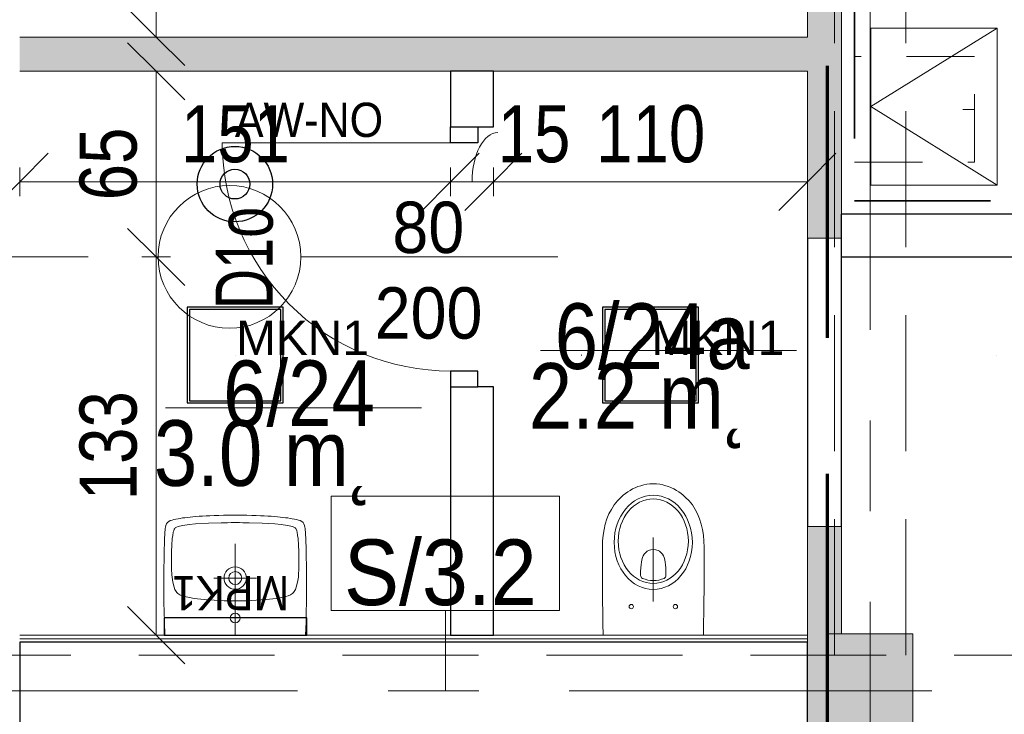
# Model space of a CAD drawing. Header units: centimetres. Extents: x -1631 to 21770, y -8842 to 3590.
# Tile 19 of 142: x -311 to 34, y 400 to 643. Entities that reach past the tile are written whole.
import ezdxf

# ---------------------------------------------------------------- set-up
doc = ezdxf.new("R2010")
doc.units = ezdxf.units.CM
for name, pattern in [('Długa kreska', [142.875, 95.25, -47.625]), ('Hidden', [71.4375, 47.625, -23.8125]), ('Oś', [222.25, 127, -31.75, 31.75, -31.75]), ('Ponad', [39.688, 23.813, -15.875]), ('Ukryte', [71.438, 47.625, -23.813])]:
    doc.linetypes.add(name, pattern=pattern)
for name, color, linetype, lineweight in [('A-ANNO-DIMS', 211, 'Continuous', 13), ('A-ANNO-DIMS-100', 211, 'Continuous', 13), ('A-ANNO-NOTE', 131, 'Continuous', 9), ('A-AREA-IDEN', 2, 'Continuous', 13), ('A-DETL', 90, 'Continuous', 9), ('A-DETL-GENF', 92, 'Continuous', 9), ('A-DETL-HDLN', 90, 'Ukryte', 9), ('A-DETL-MEDM', 33, 'Continuous', 13), ('A-DETL-THIN', 151, 'Continuous', 9), ('A-DOOR', 31, 'Continuous', 13), ('A-FLOR-OVHD', 1, 'Ponad', 9), ('A-WALL', 113, 'Continuous', 13), ('A-WALL-FNSH', 113, 'Continuous', 13), ('A-WALL-IDEN', 211, 'Continuous', 13), ('A-WALL-PATT', 111, 'Continuous', 13), ('P-SANR-FIXT', 6, 'Continuous', 9), ('S-COLS', 52, 'Continuous', 13), ('S-GRID', 1, 'Continuous', 13)]:
    doc.layers.add(name, color=color, linetype=linetype, lineweight=lineweight)
doc.layers.add('E_oprawy', color=12, linetype='Continuous')
doc.styles.add('Arial', font='arial.ttf', dxfattribs={"width": 0.9, "height": 18})
doc.styles.add('Arial Narrow_5', font='ARIALN.TTF', dxfattribs={"height": 20})
doc.styles.add('Arial_1', font='arial.ttf', dxfattribs={"width": 0.7, "height": 20})
doc.styles.add('Arial_11', font='arial.ttf', dxfattribs={"width": 0.85, "height": 23})
doc.styles.add('Arial_12', font='arial.ttf', dxfattribs={"width": 0.9, "height": 23})
doc.dimstyles.new('Diagonal_1_100__0__wewnętrzne', dxfattribs={"dimscale": 30.48, "dimtxt": 20.468619, "dimasz": 0.656168, "dimexe": 0.164042, "dimexo": 0.0625, "dimgap": 0.032808, "dimtad": 1, "dimdec": 0, "dimdsep": 46, "dimtxsty": 'Arial Narrow_5', "dimblk1": 'OBLIQUE', "dimblk2": 'OBLIQUE', "dimsah": 1, "dimcen": 0.09, "dimazin": 0, "dimtfac": 1, "dimtdec": 4, "dimtix": 1, "dimtmove": 0, "dimatfit": 3, "dimfxl": 0, "dimtvp": 1, "dimtolj": 1, "dimtzin": 0, "dimarcsym": 0})
doc.dimstyles.new('Diagonal_1_100__0__wewnętrzne_1', dxfattribs={"dimscale": 30.48, "dimtxt": 20.468619, "dimasz": 0.656168, "dimexe": 0.164042, "dimexo": 0.0625, "dimgap": 0.032808, "dimtad": 1, "dimdec": 0, "dimdsep": 46, "dimtxsty": 'Arial Narrow_5', "dimblk1": 'OBLIQUE', "dimblk2": 'OBLIQUE', "dimsah": 1, "dimcen": 0.09, "dimazin": 0, "dimtfac": 1, "dimtdec": 4, "dimtix": 1, "dimtmove": 1, "dimatfit": 3, "dimfxl": 0, "dimtvp": 1, "dimtolj": 1, "dimtzin": 0, "dimarcsym": 0})

# ---------------------------------------------------------------- blocks, each defined once
blk = doc.blocks.new('M_Concrete-rengular-Column - 300 x 400mm-1795933-6_piętro IV __13_80 m_ - stan projektowany')
at = {"layer": 'S-COLS', "lineweight": 9}
blk.add_hatch(color=254, dxfattribs=at).paths.add_polyline_path([(15, -20), (15, 20), (-15, 20), (-15, -20)], flags=0)
for p, q in [((15, 20), (-15, 20)), ((-15, 20), (-15, -20)), ((15, -20), (15, 20)), ((-15, -20), (15, -20))]:
    blk.add_line(p, q, dxfattribs=at)
blk = doc.blocks.new('DRZWI 1S - automatyczna etykieta - Drzwi 80 _łazienkowe_-2398094-6_piętro IV __13_80 m_ - stan projektowany')
at = {"layer": 'A-DETL-GENF'}
for p, q in [((-45.5, 7.5), (-45.5, -2)), ((-40, 7.5), (-45.5, 7.5)), ((-40, -2), (-40, 7.5)), ((45.5, 7.5), (40, 7.5)), ((40, 7.5), (40, -2)), ((45.5, -2), (45.5, 7.5)), ((-45.5, -2), (-40, -2)), ((40, -2), (45.5, -2))]:
    blk.add_line(p, q, dxfattribs=at)
at = {"layer": 'A-DETL-MEDM', "lineweight": 25}
for p, q in [((-40, 7.5), (-45.5, 7.5)), ((-45.5, 7.5), (-45.5, -2)), ((-40, -2), (-40, 7.5)), ((40, -2), (40, 7.5)), ((40, 7.5), (45.5, 7.5)), ((45.5, 7.5), (45.5, -2)), ((-45.5, -2), (-40, -2)), ((45.5, -2), (40, -2))]:
    blk.add_line(p, q, dxfattribs=at)
at = {"layer": 'A-DOOR'}
blk.add_line((40, 7.5), (40, 87.5), dxfattribs=at)
blk.add_arc((40, 7.5), 80, 90, 180, dxfattribs=at)
blk = doc.blocks.new('Miska ustępowa Nova Pro - Type 1-2357339-6_piętro IV __13_80 m_ - stan projektowany')
at = {"layer": 'P-SANR-FIXT'}
for p, q in [((11.35, 72.45), (10.24, 72.33)), ((12.51, 72.5), (11.35, 72.45)), ((13.65, 72.45), (12.51, 72.5)), ((14.76, 72.33), (13.65, 72.45)), ((2.72, 69.12), (1.98, 68.53)), ((3.54, 69.69), (2.72, 69.12)), ((4.37, 70.21), (3.54, 69.69)), ((5.26, 70.7), (4.37, 70.21)), ((6.17, 71.14), (5.26, 70.7)), ((7.14, 71.54), (6.17, 71.14)), ((8.15, 71.86), (7.14, 71.54)), ((9.18, 72.13), (8.15, 71.86)), ((10.24, 72.33), (9.18, 72.13)), ((15.82, 72.13), (14.76, 72.33)), ((16.85, 71.86), (15.82, 72.13)), ((17.86, 71.54), (16.85, 71.86)), ((18.83, 71.14), (17.86, 71.54)), ((19.74, 70.7), (18.83, 71.14)), ((20.63, 70.21), (19.74, 70.7)), ((21.46, 69.69), (20.63, 70.21)), ((22.28, 69.12), (21.46, 69.69)), ((23.02, 68.53), (22.28, 69.12)), ((-0.04, 66.56), (-1.2, 65.13)), ((1.27, 67.89), (-0.04, 66.56)), ((1.98, 68.53), (1.27, 67.89)), ((23.73, 67.89), (23.02, 68.53)), ((25.04, 66.56), (23.73, 67.89)), ((26.2, 65.13), (25.04, 66.56)), ((-2.19, 63.57), (-3.03, 61.94)), ((-1.2, 65.13), (-2.19, 63.57)), ((27.19, 63.57), (26.2, 65.13)), ((28.03, 61.94), (27.19, 63.57)), ((-3.74, 60.22), (-4.31, 58.39)), ((-3.03, 61.94), (-3.74, 60.22)), ((28.74, 60.22), (28.03, 61.94)), ((29.31, 58.39), (28.74, 60.22)), ((-4.73, 56.49), (-5.05, 54.52)), ((-4.31, 58.39), (-4.73, 56.49)), ((29.75, 56.49), (29.31, 58.39)), ((30.05, 54.52), (29.75, 56.49)), ((-5.24, 52.47), (-5.32, 50.35)), ((-5.05, 54.52), (-5.24, 52.47)), ((12.5, 31.27), (12.5, 53.76)), ((30.24, 52.47), (30.05, 54.52)), ((30.32, 50.35), (30.24, 52.47)), ((-5.32, 50.35), (-5.32, 42.86)), ((9.6, 48.26), (9.97, 48.6)), ((9.97, 48.6), (10.37, 48.9)), ((10.37, 48.9), (10.79, 49.14)), ((10.79, 49.14), (11.21, 49.32)), ((11.21, 49.32), (11.62, 49.44)), ((11.62, 49.44), (12.51, 49.54)), ((12.51, 49.54), (13.38, 49.44)), ((13.38, 49.44), (13.8, 49.32)), ((13.8, 49.32), (14.24, 49.14)), ((14.24, 49.14), (14.63, 48.9)), ((14.63, 48.9), (15.03, 48.6)), ((15.03, 48.6), (15.4, 48.26)), ((30.32, 42.86), (30.32, 50.35)), ((8.2, 44.11), (8.32, 45.08)), ((8.32, 45.08), (8.47, 45.91)), ((8.47, 45.91), (8.69, 46.65)), ((8.69, 46.65), (8.96, 47.27)), ((8.96, 47.27), (9.26, 47.81)), ((9.26, 47.81), (9.6, 48.26)), ((15.4, 48.26), (15.74, 47.81)), ((15.74, 47.81), (16.04, 47.27)), ((16.04, 47.27), (16.31, 46.65)), ((16.31, 46.65), (16.53, 45.91)), ((16.53, 45.91), (16.71, 45.08)), ((16.71, 45.08), (16.83, 44.11)), ((-5.32, 42.86), (-5.29, 35.28)), ((8.05, 41.8), (8.1, 43.03)), ((8.05, 40.44), (8.05, 41.8)), ((8.1, 43.03), (8.2, 44.11)), ((16.83, 44.11), (16.9, 43.03)), ((16.9, 43.03), (16.95, 41.8)), ((16.95, 41.8), (16.95, 40.44)), ((30.29, 35.28), (30.32, 42.86)), ((8.1, 40.12), (8.05, 40.44)), ((8.22, 39.82), (8.1, 40.12)), ((8.42, 39.58), (8.22, 39.82)), ((8.67, 39.4), (8.42, 39.58)), ((9.6, 39.06), (8.67, 39.4)), ((10.56, 38.79), (9.6, 39.06)), ((11.53, 38.64), (10.56, 38.79)), ((12.51, 38.59), (11.53, 38.64)), ((13.47, 38.64), (12.51, 38.59)), ((14.44, 38.79), (13.47, 38.64)), ((15.4, 39.06), (14.44, 38.79)), ((16.34, 39.4), (15.4, 39.06)), ((16.58, 39.58), (16.34, 39.4)), ((16.78, 39.82), (16.58, 39.58)), ((16.93, 40.12), (16.78, 39.82)), ((16.95, 40.44), (16.93, 40.12)), ((-5.29, 35.28), (-5.24, 31.44)), ((30.27, 31.44), (30.29, 35.28)), ((-5.24, 31.44), (-5.2, 27.52)), ((30.22, 27.52), (30.27, 31.44)), ((-5.2, 27.52), (-5.15, 23.54)), ((30.15, 23.54), (30.22, 27.52)), ((-5.15, 23.54), (-5.05, 19.5)), ((30.05, 19.5), (30.15, 23.54))]:
    blk.add_line(p, q, dxfattribs=at)
for centre in [(4.76, 29.5), (20.24, 29.5)]:
    blk.add_circle(centre, 0.752, dxfattribs=at)
for centre, major_axis, ratio in [((12.5, 52.01), (0, 16.5), 0.830338), ((12.5, 52.42), (0, 14.8), 0.83084)]:
    blk.add_ellipse(centre, major_axis=major_axis, ratio=ratio, dxfattribs=at)
blk = doc.blocks.new('Umywalka koło Nova Pro - Pro 50-2362071-6_piętro IV __13_80 m_ - stan projektowany')
at = {"layer": 'P-SANR-FIXT'}
for p, q in [((-11.6, 58.46), (-11.26, 58.97)), ((-11.26, 58.97), (-11.6, 58.46)), ((-11.26, 58.97), (-10.8, 59.34)), ((-10.8, 59.34), (-11.26, 58.97)), ((-10.8, 59.34), (-10.24, 59.61)), ((-10.24, 59.61), (-10.8, 59.34)), ((-10.24, 59.61), (-9.61, 59.82)), ((-9.61, 59.82), (-10.24, 59.61)), ((-9.61, 59.82), (-8.94, 60.01)), ((-8.94, 60.01), (-9.61, 59.82)), ((-8.94, 60.01), (-8.25, 60.14)), ((-8.25, 60.14), (-8.94, 60.01)), ((-8.25, 60.14), (-7.5, 60.3)), ((-7.5, 60.3), (-8.25, 60.14)), ((-7.5, 60.3), (-6.73, 60.41)), ((-6.73, 60.41), (-7.5, 60.3)), ((-6.73, 60.41), (-5.93, 60.54)), ((-5.93, 60.54), (-6.73, 60.41)), ((-5.93, 60.54), (-5.1, 60.65)), ((-5.1, 60.65), (-5.93, 60.54)), ((-5.1, 60.65), (-4.2, 60.75)), ((-4.2, 60.75), (-5.1, 60.65)), ((-4.2, 60.75), (-3.27, 60.86)), ((-3.27, 60.86), (-4.2, 60.75)), ((-3.27, 60.86), (-2.28, 60.94)), ((-2.28, 60.94), (-3.27, 60.86)), ((-2.28, 60.94), (-1.24, 61.02)), ((-1.24, 61.02), (-2.28, 60.94)), ((-1.4, 58.44), (3.1, 58.68)), ((-1.24, 61.02), (-0.15, 61.13)), ((-0.15, 61.13), (-1.24, 61.02)), ((-0.15, 61.13), (1.05, 61.21)), ((1.05, 61.21), (-0.15, 61.13)), ((1.05, 61.21), (2.3, 61.26)), ((2.3, 61.26), (1.05, 61.21)), ((2.3, 61.26), (3.66, 61.34)), ((3.66, 61.34), (2.3, 61.26)), ((3.1, 58.68), (7.6, 58.81)), ((3.66, 61.34), (5.12, 61.39)), ((5.12, 61.39), (3.66, 61.34)), ((5.12, 61.39), (6.72, 61.45)), ((6.72, 61.45), (5.12, 61.39)), ((6.72, 61.45), (8.45, 61.47)), ((8.45, 61.47), (6.72, 61.45)), ((7.6, 58.81), (9.86, 58.89)), ((8.45, 61.47), (10.4, 61.5)), ((10.4, 61.5), (8.45, 61.47)), ((9.86, 58.89), (11.04, 58.92)), ((10.4, 61.5), (14.63, 61.5)), ((14.63, 61.5), (10.4, 61.5)), ((11.04, 58.92), (11.7, 58.92)), ((11.7, 58.92), (12.5, 58.94)), ((12.5, 58.94), (13.3, 58.92)), ((13.3, 58.92), (13.99, 58.92)), ((13.99, 58.92), (15.14, 58.89)), ((14.63, 61.5), (16.55, 61.47)), ((16.55, 61.47), (14.63, 61.5)), ((15.14, 58.89), (17.4, 58.81)), ((16.55, 61.47), (18.31, 61.45)), ((18.31, 61.45), (16.55, 61.47)), ((17.4, 58.81), (21.9, 58.68)), ((18.31, 61.45), (19.88, 61.39)), ((19.88, 61.39), (18.31, 61.45)), ((19.88, 61.39), (21.34, 61.34)), ((21.34, 61.34), (19.88, 61.39)), ((21.34, 61.34), (22.7, 61.26)), ((22.7, 61.26), (21.34, 61.34)), ((21.9, 58.68), (26.4, 58.44)), ((22.7, 61.26), (23.98, 61.21)), ((23.98, 61.21), (22.7, 61.26)), ((23.98, 61.21), (25.15, 61.13)), ((25.15, 61.13), (23.98, 61.21)), ((25.15, 61.13), (26.24, 61.02)), ((26.24, 61.02), (25.15, 61.13)), ((26.24, 61.02), (27.31, 60.94)), ((27.31, 60.94), (26.24, 61.02)), ((27.31, 60.94), (28.29, 60.86)), ((28.29, 60.86), (27.31, 60.94)), ((28.29, 60.86), (29.23, 60.75)), ((29.23, 60.75), (28.29, 60.86)), ((29.23, 60.75), (30.1, 60.65)), ((30.1, 60.65), (29.23, 60.75)), ((30.1, 60.65), (30.93, 60.54)), ((30.93, 60.54), (30.1, 60.65)), ((30.93, 60.54), (31.76, 60.41)), ((31.76, 60.41), (30.93, 60.54)), ((31.76, 60.41), (32.5, 60.3)), ((32.5, 60.3), (31.76, 60.41)), ((32.5, 60.3), (33.25, 60.14)), ((33.25, 60.14), (32.5, 60.3)), ((33.25, 60.14), (33.97, 60.01)), ((33.97, 60.01), (33.25, 60.14)), ((33.97, 60.01), (34.63, 59.82)), ((34.63, 59.82), (33.97, 60.01)), ((34.63, 59.82), (35.24, 59.61)), ((35.24, 59.61), (34.63, 59.82)), ((35.24, 59.61), (35.8, 59.34)), ((35.8, 59.34), (35.24, 59.61)), ((35.8, 59.34), (36.28, 58.97)), ((36.28, 58.97), (35.8, 59.34)), ((36.28, 58.97), (36.6, 58.46)), ((36.6, 58.46), (36.28, 58.97)), ((-12.16, 55.08), (-12.14, 55.72)), ((-12.14, 55.72), (-12.08, 56.31)), ((-12.08, 56.31), (-12, 56.87)), ((-12, 56.87), (-11.92, 57.37)), ((-11.92, 57.37), (-11.82, 57.88)), ((-11.82, 57.88), (-11.71, 58.17)), ((-11.6, 58.46), (-11.79, 57.88)), ((-11.71, 58.17), (-11.6, 58.46)), ((-9.39, 54.44), (-9.21, 55.53)), ((-9.21, 55.53), (-9.05, 56.09)), ((-9.05, 56.09), (-8.86, 56.6)), ((-8.86, 56.6), (-8.7, 56.84)), ((-8.7, 56.84), (-8.51, 57.05)), ((-8.51, 57.05), (-8.03, 57.35)), ((-8.03, 57.35), (-7.53, 57.56)), ((-7.53, 57.56), (-6.97, 57.72)), ((-6.97, 57.72), (-5.88, 57.93)), ((-5.88, 57.93), (-3.64, 58.25)), ((-3.64, 58.25), (-1.4, 58.44)), ((26.4, 58.44), (28.64, 58.25)), ((28.64, 58.25), (30.88, 57.93)), ((30.88, 57.93), (31.97, 57.72)), ((31.97, 57.72), (32.53, 57.56)), ((32.53, 57.56), (33.06, 57.35)), ((33.06, 57.35), (33.54, 57.05)), ((33.54, 57.05), (33.73, 56.84)), ((33.73, 56.84), (33.86, 56.6)), ((33.86, 56.6), (34.07, 56.09)), ((34.07, 56.09), (34.21, 55.53)), ((34.21, 55.53), (34.39, 54.44)), ((36.6, 58.46), (36.82, 57.88)), ((36.82, 57.88), (36.92, 57.37)), ((36.92, 57.37), (37.03, 56.87)), ((37.03, 56.87), (37.08, 56.31)), ((37.08, 56.31), (37.14, 55.72)), ((37.14, 55.72), (37.16, 55.08)), ((-12.3, 51.67), (-12.27, 52.39)), ((-12.27, 52.39), (-12.24, 53.11)), ((-12.24, 53.11), (-12.22, 53.78)), ((-12.22, 53.78), (-12.19, 54.44)), ((-12.19, 54.44), (-12.16, 55.08)), ((-9.71, 51.06), (-9.53, 53.32)), ((-9.53, 53.32), (-9.39, 54.44)), ((34.39, 54.44), (34.53, 53.32)), ((34.53, 53.32), (34.71, 51.06)), ((37.16, 55.08), (37.19, 54.44)), ((37.19, 54.44), (37.22, 53.78)), ((37.22, 53.78), (37.24, 53.11)), ((37.24, 53.11), (37.27, 52.39)), ((37.27, 52.39), (37.3, 51.67)), ((-12.4, 47.38), (-12.38, 48.56)), ((-12.38, 48.56), (-12.35, 49.38)), ((-12.35, 50.15), (-12.32, 50.93)), ((-12.35, 49.38), (-12.35, 50.15)), ((-12.32, 50.93), (-12.3, 51.67)), ((-9.84, 46.56), (-9.79, 48.82)), ((-9.79, 48.82), (-9.71, 51.06)), ((12.5, 19.5), (12.5, 51.5)), ((34.71, 51.06), (34.82, 48.82)), ((34.82, 48.82), (34.84, 46.56)), ((37.3, 51.67), (37.32, 50.93)), ((37.32, 50.93), (37.35, 50.15)), ((37.35, 50.15), (37.35, 49.38)), ((37.35, 49.38), (37.38, 48.56)), ((37.38, 48.56), (37.4, 47.38)), ((-12.46, 44), (-12.43, 44.96)), ((-12.43, 45.89), (-12.4, 46.8)), ((-12.43, 44.96), (-12.43, 45.89)), ((-12.4, 46.8), (-12.4, 47.38)), ((-9.76, 42.06), (-9.84, 46.56)), ((34.84, 46.56), (34.76, 42.06)), ((37.4, 47.38), (37.43, 46.8)), ((37.43, 46.8), (37.43, 45.89)), ((37.43, 45.89), (37.46, 44.96)), ((37.46, 44.96), (37.46, 44)), ((-12.48, 41.31), (-12.46, 42.99)), ((-12.46, 42.99), (-12.46, 44)), ((-9.74, 41.37), (-9.76, 42.06)), ((34.76, 42.06), (34.74, 41.37)), ((37.46, 44), (37.48, 42.99)), ((37.48, 42.99), (37.48, 41.31)), ((-12.51, 37.8), (-12.48, 39.63)), ((-12.48, 39.63), (-12.48, 41.31)), ((-9.71, 41.05), (-9.74, 41.37)), ((-9.69, 40.65), (-9.71, 41.05)), ((-9.61, 39.77), (-9.69, 40.65)), ((-9.37, 38.04), (-9.61, 39.77)), ((-8.91, 36.36), (-9.37, 38.04)), ((20.01, 39.5), (5.01, 39.5)), ((34.37, 38.04), (33.91, 36.36)), ((34.63, 39.77), (34.37, 38.04)), ((34.69, 40.65), (34.63, 39.77)), ((34.71, 41.05), (34.69, 40.65)), ((34.74, 41.37), (34.71, 41.05)), ((37.48, 41.31), (37.51, 39.63)), ((37.51, 39.63), (37.51, 35.77)), ((-12.48, 35.77), (-12.51, 37.8)), ((-12.48, 33.48), (-12.48, 35.77)), ((-8.62, 35.53), (-8.91, 36.36)), ((-8.19, 34.76), (-8.62, 35.53)), ((-7.93, 34.41), (-8.19, 34.76)), ((33.19, 34.76), (32.93, 34.41)), ((33.62, 35.53), (33.19, 34.76)), ((33.91, 36.36), (33.62, 35.53)), ((37.51, 35.77), (37.48, 33.48)), ((-12.45, 30.85), (-12.48, 33.48)), ((-7.61, 34.12), (-7.93, 34.41)), ((-6.89, 33.64), (-7.61, 34.12)), ((-6.09, 33.3), (-6.89, 33.64)), ((-5.24, 33.03), (-6.09, 33.3)), ((-3.53, 32.66), (-5.24, 33.03)), ((-1.83, 32.39), (-3.53, 32.66)), ((1.66, 31.99), (-1.83, 32.39)), ((5.15, 31.7), (1.66, 31.99)), ((8.64, 31.56), (5.15, 31.7)), ((10.37, 31.51), (8.64, 31.56)), ((14.63, 31.51), (10.37, 31.51)), ((16.36, 31.56), (14.63, 31.51)), ((19.88, 31.7), (16.36, 31.56)), ((23.34, 31.99), (19.88, 31.7)), ((26.83, 32.39), (23.34, 31.99)), ((28.56, 32.66), (26.83, 32.39)), ((30.26, 33.03), (28.56, 32.66)), ((31.09, 33.3), (30.26, 33.03)), ((31.89, 33.64), (31.09, 33.3)), ((32.61, 34.12), (31.89, 33.64)), ((32.93, 34.41), (32.61, 34.12)), ((37.48, 33.48), (37.45, 30.85)), ((-12.4, 27.78), (-12.45, 30.85)), ((-12.32, 24.08), (-12.4, 27.78)), ((37.4, 27.78), (37.32, 24.08)), ((37.45, 30.85), (37.4, 27.78)), ((15.72, 25.52), (9.46, 25.52)), ((-12.19, 19.5), (-12.32, 24.08)), ((37.32, 24.08), (37.19, 19.5))]:
    blk.add_line(p, q, dxfattribs=at)
for centre, radius in [((12.51, 39.5), 3.92), ((12.51, 39.5), 2.28), ((12.5, 25.52), 1.72)]:
    blk.add_circle(centre, radius, dxfattribs=at)
blk = doc.blocks.new('METKA_POMIESZCZENIA2 - Krótka - bez ramki 2-2396683-6_piętro IV __13_80 m_ - stan projektowany')
at = {"layer": 'A-AREA-IDEN'}
blk.add_line((0.0976, 0), (-0.8, 0), dxfattribs=at)
blk = doc.blocks.new('DIMBLOCK173-6_piętro IV __13_80 m_ - stan projektowany')
at = {"layer": 'A-ANNO-DIMS-100', "transparency": 16777216}
for p, q in [((-262.8, 707.33), (-272.8, 717.33)), ((-267.8, 707.33), (-257.8, 707.33)), ((-262.8, 707.33), (-267.8, 707.33)), ((-262.8, 637.33), (-262.8, 707.33)), ((-262.8, 707.33), (-252.8, 697.33)), ((-262.8, 637.33), (-272.8, 647.33)), ((-267.8, 637.33), (-257.8, 637.33)), ((-262.8, 637.33), (-267.8, 637.33)), ((-262.8, 637.33), (-252.8, 627.33))]:
    blk.add_line(p, q, dxfattribs=at)
at = {"layer": 'A-ANNO-DIMS-100', "color": 0, "transparency": 16777216, "insert": (-289.65, 659.65), "char_height": 20, "width": 30.4105, "attachment_point": 1, "rotation": 90, "line_spacing_factor": 0.974696, "style": 'Arial Narrow_5'}
blk.add_mtext('70', dxfattribs=at)
blk = doc.blocks.new('_Oblique')
at = {"color": 0, "linetype": 'ByBlock', "lineweight": -2}
blk.add_line((-0.5, -0.5), (0.5, 0.5), dxfattribs=at)
blk = doc.blocks.new('DIMBLOCK175-6_piętro IV __13_80 m_ - stan projektowany')
at = {"layer": 'A-ANNO-DIMS-100', "transparency": 16777216}
for p, q in [((-262.8, 560.33), (-272.8, 570.33)), ((-267.8, 560.33), (-257.8, 560.33)), ((-262.8, 560.33), (-267.8, 560.33)), ((-262.8, 427.83), (-262.8, 560.33)), ((-262.8, 560.33), (-252.8, 550.33)), ((-262.8, 427.83), (-272.8, 437.83)), ((-267.8, 427.83), (-257.8, 427.83)), ((-262.8, 427.83), (-267.8, 427.83)), ((-262.8, 427.83), (-252.8, 417.83))]:
    blk.add_line(p, q, dxfattribs=at)
at = {"layer": 'A-ANNO-DIMS-100', "color": 0, "transparency": 16777216, "insert": (-289.65, 475.07), "char_height": 20, "width": 45.6158, "attachment_point": 1, "rotation": 90, "line_spacing_factor": 0.974696, "style": 'Arial Narrow_5'}
blk.add_mtext('133', dxfattribs=at)
blk = doc.blocks.new('DIMBLOCK176-6_piętro IV __13_80 m_ - stan projektowany')
at = {"layer": 'A-ANNO-DIMS-100', "transparency": 16777216}
for p, q in [((-262.8, 625.33), (-272.8, 635.33)), ((-267.8, 625.33), (-257.8, 625.33)), ((-262.8, 625.33), (-267.8, 625.33)), ((-262.8, 560.33), (-262.8, 625.33)), ((-262.8, 625.33), (-252.8, 615.33)), ((-262.8, 560.33), (-272.8, 570.33)), ((-267.8, 560.33), (-257.8, 560.33)), ((-262.8, 560.33), (-267.8, 560.33)), ((-262.8, 560.33), (-252.8, 550.33))]:
    blk.add_line(p, q, dxfattribs=at)
at = {"layer": 'A-ANNO-DIMS-100', "color": 0, "transparency": 16777216, "insert": (-289.65, 580.15), "char_height": 20, "width": 30.4105, "attachment_point": 1, "rotation": 90, "line_spacing_factor": 0.974696, "style": 'Arial Narrow_5'}
blk.add_mtext('65', dxfattribs=at)
blk = doc.blocks.new('DIMBLOCK192-6_piętro IV __13_80 m_ - stan projektowany')
at = {"layer": 'A-ANNO-DIMS-100', "transparency": 16777216}
for p, q in [((-144.62, 586.62), (-134.62, 596.62)), ((-34.62, 586.62), (-24.62, 596.62)), ((-144.62, 581.62), (-144.62, 591.62)), ((-34.62, 581.62), (-34.62, 591.62)), ((-144.62, 586.62), (-154.62, 576.62)), ((-34.62, 586.62), (-144.62, 586.62)), ((-144.62, 586.62), (-144.62, 581.62)), ((-34.62, 586.62), (-44.62, 576.62)), ((-34.62, 586.62), (-34.62, 581.62))]:
    blk.add_line(p, q, dxfattribs=at)
at = {"layer": 'A-ANNO-DIMS-100', "color": 0, "transparency": 16777216, "insert": (-108.63, 613.46), "char_height": 20, "width": 45.6158, "attachment_point": 1, "line_spacing_factor": 0.974696, "style": 'Arial Narrow_5'}
blk.add_mtext('110', dxfattribs=at)
blk = doc.blocks.new('DIMBLOCK193-6_piętro IV __13_80 m_ - stan projektowany')
at = {"layer": 'A-ANNO-DIMS-100', "transparency": 16777216}
for p, q in [((-159.62, 586.62), (-149.62, 596.62)), ((-144.62, 586.62), (-134.62, 596.62)), ((-159.62, 591.62), (-159.62, 581.62)), ((-159.62, 586.62), (-159.62, 591.62)), ((-144.62, 581.62), (-144.62, 591.62)), ((-159.62, 586.62), (-169.62, 576.62)), ((-144.62, 586.62), (-159.62, 586.62)), ((-144.62, 586.62), (-154.62, 576.62)), ((-144.62, 586.62), (-144.62, 581.62))]:
    blk.add_line(p, q, dxfattribs=at)
blk.add_ellipse((-143.13, 586.62), major_axis=(0, 17.24), ratio=0.521717, start_param=0, end_param=1.570796, dxfattribs=at)
at = {"layer": 'A-ANNO-DIMS-100', "color": 0, "transparency": 16777216, "insert": (-143.13, 613.46), "char_height": 20, "width": 30.4105, "attachment_point": 1, "line_spacing_factor": 0.974696, "style": 'Arial Narrow_5'}
blk.add_mtext('15', dxfattribs=at)
blk = doc.blocks.new('DIMBLOCK194-6_piętro IV __13_80 m_ - stan projektowany')
at = {"layer": 'A-ANNO-DIMS-100', "transparency": 16777216}
for p, q in [((-310.62, 586.62), (-300.62, 596.62)), ((-159.62, 586.62), (-149.62, 596.62)), ((-310.62, 581.62), (-310.62, 591.62)), ((-159.62, 591.62), (-159.62, 581.62)), ((-159.62, 586.62), (-159.62, 591.62)), ((-310.62, 586.62), (-320.62, 576.62)), ((-159.62, 586.62), (-310.62, 586.62)), ((-310.62, 586.62), (-310.62, 581.62)), ((-159.62, 586.62), (-169.62, 576.62))]:
    blk.add_line(p, q, dxfattribs=at)
at = {"layer": 'A-ANNO-DIMS-100', "color": 0, "transparency": 16777216, "insert": (-254.13, 613.46), "char_height": 20, "width": 45.6158, "attachment_point": 1, "line_spacing_factor": 0.974696, "style": 'Arial Narrow_5'}
blk.add_mtext('151', dxfattribs=at)
blk = doc.blocks.new('ET sciana_AT7 - 10mm-2270614-6_piętro IV __13_80 m_ - stan projektowany')
at = {"layer": 'A-WALL-IDEN'}
for p, q in [((-0.4, 0.196875), (0.4, 0.196875)), ((-0.4, -0.203125), (-0.4, 0.196875)), ((0.4, 0.196875), (0.4, -0.203125)), ((-0.4, -0.203125), (0.4, -0.203125))]:
    blk.add_line(p, q, dxfattribs=at)
blk = doc.blocks.new('MPK1')
at = {"layer": 'E_oprawy', "linetype": 'ByBlock'}
blk.add_lwpolyline([(0, 6), (0, 0), (50, 0), (50, 6)], close=True, dxfattribs=at)
at = {"layer": 'E_oprawy'}
blk.add_circle((25, 0), 0.00001, dxfattribs=at)
at = {"layer": 'E_oprawy', "color": 4, "style": 'Arial', "width": 0.9}
blk.add_text('MPK1', height=12, rotation=180, dxfattribs=at).set_placement((43.89, 20.74))
blk = doc.blocks.new('MKN1')
at = {"layer": 'E_oprawy', "linetype": 'ByBlock'}
for points in [[(9572.75, 390.73), (9572.75, 357.13), (9606.35, 357.13), (9606.35, 390.73)], [(9573.55, 389.92), (9573.55, 357.92), (9605.55, 357.92), (9605.55, 389.92)]]:
    blk.add_lwpolyline(points, close=True, dxfattribs=at)
for centre in [(9589.55, 373.92), (9710.84, 373.92)]:
    blk.add_circle(centre, 0.01, dxfattribs=at)
at = {"layer": 'E_oprawy', "color": 4, "linetype": 'ByBlock', "insert": (9589.85, 385.97), "char_height": 0.2, "width": 42.2965, "attachment_point": 1}
blk.add_mtext('{\\fArial|b0|i0|c0|p0;\\H60x;MKN1}', dxfattribs=at)
blk = doc.blocks.new('AW-NO')
at = {"layer": 'E_oprawy', "color": 1, "linetype": 'ByBlock'}
for radius in [13.2, 5.21]:
    blk.add_circle((0, 0), radius, dxfattribs=at)
at = {"layer": 'E_oprawy', "color": 1, "style": 'Arial', "width": 0.9}
blk.add_text('AW-NO', height=12, dxfattribs=at).set_placement((0, 16.52))

msp = doc.modelspace()

# ---------------------------------------------------------------- hatches: boundary and pattern name
at = {"layer": 'A-WALL-PATT'}
h = msp.add_hatch(color=9, dxfattribs=at)
h.paths.add_polyline_path([(-22.62, 122.33), (-22.62, 388.33), (-27.62, 388.33), (-27.62, 428.33), (-22.62, 428.33), (-22.62, 465.83), (-34.62, 465.83), (-34.62, 122.33)], flags=0)
h.paths.add_polyline_path([(-34.62, 566.83), (-22.62, 566.83), (-22.62, 873.33), (-27.62, 873.33), (-27.62, 903.33), (-22.62, 903.33), (-22.62, 908.33), (-34.62, 908.33), (-34.62, 625.33)], flags=0)
msp.add_hatch(color=9, dxfattribs=at).paths.add_polyline_path([(-34.62, 625.33), (-34.62, 637.33), (-310.62, 637.33), (-310.62, 625.33)], flags=0)

# ---------------------------------------------------------------- linework, layer by layer
at = {"layer": 'A-ANNO-NOTE', "lineweight": 13}
for p, q in [((-286.62, 560.33), (-376.62, 560.33)), ((-286.62, 560.33), (-376.62, 560.33)), ((-122.12, 560.33), (-212.12, 560.33)), ((-122.12, 560.33), (-212.12, 560.33))]:
    msp.add_line(p, q, dxfattribs=at)
msp.add_circle((-237.12, 560.33), 25, dxfattribs=at)
at = {"layer": 'A-DETL', "linetype": 'Długa kreska', "lineweight": 70}
msp.add_line((-27.62, 103.33), (-27.62, 800.33), dxfattribs=at)
at = {"layer": 'A-DETL', "linetype": 'Hidden', "lineweight": 35}
for p, q in [((-18.11, 792.33), (-18.11, 580)), ((-18.11, 580), (279.88, 580))]:
    msp.add_line(p, q, dxfattribs=at)
at = {"layer": 'A-DETL-HDLN'}
for p, q in [((-25.12, 420.83), (-25.12, 2793.33)), ((-0.12, 420.83), (-0.12, 2793.33)), ((-1197.62, 420.83), (1172.38, 420.83))]:
    msp.add_line(p, q, dxfattribs=at)
at = {"layer": 'A-DETL-THIN'}
for p, q in [((-12.36, 640.5), (-12.36, 585.5)), ((31.89, 640.5), (-12.36, 640.5)), ((-12.36, 613), (31.89, 640.5)), ((31.89, 585.5), (31.89, 640.5)), ((-12.36, 613), (31.89, 585.5)), ((23.89, 612), (19.89, 612)), ((-12.36, 585.5), (31.89, 585.5))]:
    msp.add_line(p, q, dxfattribs=at)
at = {"layer": 'A-FLOR-OVHD'}
for p, q in [((-18.11, 630.5), (-18.11, 593.5)), ((23.89, 630.5), (-18.11, 630.5)), ((23.89, 593.5), (23.89, 630.5)), ((-18.11, 593.5), (23.89, 593.5))]:
    msp.add_line(p, q, dxfattribs=at)
at = {"layer": 'A-WALL', "lineweight": 9}
for p, q in [((-34.62, 896.33), (-34.62, 637.33)), ((-22.62, 575.33), (-22.62, 797.33)), ((-34.62, 637.33), (-310.62, 637.33)), ((-310.62, 625.33), (-34.62, 625.33)), ((-34.62, 625.33), (-34.62, 566.83)), ((-34.62, 465.83), (-34.62, 122.33)), ((-22.62, 428.33), (-22.62, 465.83))]:
    msp.add_line(p, q, dxfattribs=at)
at = {"layer": 'A-WALL', "color": 7, "lineweight": 25}
for p, q in [((-144.62, 625.33), (-159.62, 625.33)), ((-159.62, 625.33), (-159.62, 605.83)), ((-144.62, 605.83), (-144.62, 625.33)), ((-150.12, 605.83), (-144.62, 605.83)), ((285.38, 575.33), (-22.62, 575.33)), ((-22.62, 465.83), (-22.62, 575.33)), ((-34.62, 566.83), (-34.62, 465.83)), ((-22.62, 560.33), (285.38, 560.33)), ((-159.62, 514.83), (-159.62, 427.83)), ((-144.62, 514.83), (-150.12, 514.83)), ((-144.62, 427.83), (-144.62, 514.83)), ((-159.62, 427.83), (-144.62, 427.83)), ((-310.62, 425.33), (-310.62, 391.33)), ((-34.62, 425.33), (-310.62, 425.33)), ((-34.62, 391.33), (-34.62, 425.33))]:
    msp.add_line(p, q, dxfattribs=at)
at = {"layer": 'A-WALL'}
for p, q in [((-34.62, 566.83), (-22.62, 566.83)), ((-22.62, 465.83), (-34.62, 465.83)), ((-34.62, 426.58), (-310.62, 426.58))]:
    msp.add_line(p, q, dxfattribs=at)
at = {"layer": 'A-WALL-FNSH', "color": 250, "lineweight": 9}
msp.add_line((-34.62, 427.83), (-310.62, 427.83), dxfattribs=at)
at = {"layer": 'A-WALL-IDEN'}
msp.add_line((-161.43, 408.33), (-161.43, 436.52), dxfattribs=at)
at = {"layer": 'S-GRID', "linetype": 'Oś'}
for p, q in [((-12.62, 2884.27), (-12.62, 27.13)), ((1342.46, 408.33), (-1368.76, 408.33))]:
    msp.add_line(p, q, dxfattribs=at)

# ---------------------------------------------------------------- block references
at = {"layer": 'A-AREA-IDEN', "xscale": 99.99999999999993, "yscale": 99.99999999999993, "zscale": 99.99999999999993}
for p in [(-48.16, 527.51), (-179.55, 507.51)]:
    msp.add_blockref('METKA_POMIESZCZENIA2 - Krótka - bez ramki 2-2396683-6_piętro IV __13_80 m_ - stan projektowany', p, dxfattribs=at)
at = {"layer": 'A-DOOR', "rotation": 90.00000000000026}
msp.add_blockref('DRZWI 1S - automatyczna etykieta - Drzwi 80 _łazienkowe_-2398094-6_piętro IV __13_80 m_ - stan projektowany', (-152.12, 560.33), dxfattribs=at)
at = {"layer": 'A-WALL-IDEN', "xscale": 99.99999999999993, "yscale": 99.99999999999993, "zscale": 99.99999999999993}
msp.add_blockref('ET sciana_AT7 - 10mm-2270614-6_piętro IV __13_80 m_ - stan projektowany', (-161.43, 456.83), dxfattribs=at)
at = {"layer": 'E_oprawy', "linetype": 'ByBlock'}
for name, p in [('AW-NO', (-235.22, 585.82)), ('MKN1', (-9824.67, 152.03)), ('MKN1', (-9679.17, 152.03))]:
    msp.add_blockref(name, p, dxfattribs=at)
at = {"layer": 'E_oprawy'}
msp.add_blockref('MPK1', (-260.03, 427.84), dxfattribs=at)
at = {"layer": 'P-SANR-FIXT'}
for name, p in [('Miska ustępowa Nova Pro - Type 1-2357339-6_piętro IV __13_80 m_ - stan projektowany', (-101.12, 408.33)), ('Umywalka koło Nova Pro - Pro 50-2362071-6_piętro IV __13_80 m_ - stan projektowany', (-247.62, 408.33))]:
    msp.add_blockref(name, p, dxfattribs=at)
at = {"layer": 'S-COLS', "lineweight": 9}
msp.add_blockref('M_Concrete-rengular-Column - 300 x 400mm-1795933-6_piętro IV __13_80 m_ - stan projektowany', (-12.62, 408.33), dxfattribs=at)

# ---------------------------------------------------------------- texts
at = {"layer": 'A-ANNO-NOTE', "lineweight": 211, "insert": (-231.83, 559.93), "char_height": 20, "width": 37.03, "attachment_point": 5, "rotation": 90, "line_spacing_factor": 0.936439, "style": 'Arial_1'}
msp.add_mtext('\\pxqc,t4.445,8.89,13.335,17.78,22.225,26.67,31.115,35.56,40.005,44.45,48.895,53.34,57.785,62.23,66.675,71.12,75.565,80.01,84.455,88.9,93.345,97.79,102.235,106.68,111.125,115.57,120.015,124.46,128.905,133.35,137.795,142.24;{D1o}', dxfattribs=at)
at = {"layer": 'A-ANNO-NOTE', "lineweight": 211, "char_height": 18, "attachment_point": 5, "line_spacing_factor": 0.936439, "style": 'Arial'}
for s, insert, width in [('\\pxqc,t6.35,12.7,19.05,25.4,31.75,38.1,44.45,50.8,57.15,63.5,69.85,76.2,82.55,88.9,95.25,101.6,107.95,114.3,120.65,127,133.35,139.7,146.05,152.4,158.75,165.1,171.45,177.8,184.15,190.5,196.85,203.2;{80}', (-167.45, 570.56), 25.65), ('\\pxqc,t6.35,12.7,19.05,25.4,31.75,38.1,44.45,50.8,57.15,63.5,69.85,76.2,82.55,88.9,95.25,101.6,107.95,114.3,120.65,127,133.35,139.7,146.05,152.4,158.75,165.1,171.45,177.8,184.15,190.5,196.85,203.2;{200}', (-167.36, 540.56), 38.07), ('\\pxqc,t6.35,12.7,19.05,25.4,31.75,38.1,44.45,50.8,57.15,63.5,69.85,76.2,82.55,88.9,95.25,101.6,107.95,114.3,120.65,127,133.35,139.7,146.05,152.4,158.75,165.1,171.45,177.8,184.15,190.5,196.85,203.2;{200}', (-167.36, 540.56), 38.07)]:
    msp.add_mtext(s, dxfattribs=dict(at, insert=insert, width=width))
at = {"layer": 'A-AREA-IDEN', "char_height": 23, "line_spacing_factor": 0.936439, "style": 'Arial_11'}
for s, insert, width, attachment_point in [('\\pxqr,t3.69565,7.3913,11.08696,14.78261,18.47826,22.17391,25.86957,29.56522,33.26087,36.95652,40.65217,44.34783,48.04348,51.73913,55.43478,59.13043,62.82609,66.52174,70.21739,73.91304,77.6087,81.30435,85,88.69565,92.3913,96.08696,99.78261,103.47826,107.17391,110.86957,114.56522,118.26087;{6/24a}', (-54.82, 520.73), 68, 9), ('\\pxqr,t3.69565,7.3913,11.08696,14.78261,18.47826,22.17391,25.86957,29.56522,33.26087,36.95652,40.65217,44.34783,48.04348,51.73913,55.43478,59.13043,62.82609,66.52174,70.21739,73.91304,77.6087,81.30435,85,88.69565,92.3913,96.08696,99.78261,103.47826,107.17391,110.86957,114.56522,118.26087;{6/24}', (-186.2, 500.73), 52.87, 9), ('\\pt84.99995,169.9999,255.00008,340.00003,424.99998,509.99993,595.00011,680.00006,765.00001,849.99996,934.99991,1020.00009,1105.00004,1189.99999,1274.99994,1359.99989,1445.00007,1530.00002,1614.99997,1699.99992,1785.0001,1870.00005,1955,2039.99995,2124.9999,2210.00008,2295.00003,2379.99998,2464.99993,2550.00011,2635.00006,2720.00001;2.2 m˛', (-54.82, 523.12), 76.5, 3), ('\\pt84.99995,169.9999,255.00008,340.00003,424.99998,509.99993,595.00011,680.00006,765.00001,849.99996,934.99991,1020.00009,1105.00004,1189.99999,1274.99994,1359.99989,1445.00007,1530.00002,1614.99997,1699.99992,1785.0001,1870.00005,1955,2039.99995,2124.9999,2210.00008,2295.00003,2379.99998,2464.99993,2550.00011,2635.00006,2720.00001;3.0 m˛', (-186.2, 503.12), 76.5, 3)]:
    msp.add_mtext(s, dxfattribs=dict(at, insert=insert, width=width, attachment_point=attachment_point))
at = {"layer": 'A-WALL-IDEN', "insert": (-163.24, 449.68), "char_height": 23, "width": 67.32, "attachment_point": 5, "line_spacing_factor": 0.936439, "style": 'Arial_12'}
msp.add_mtext('\\pxqc,t4.96957,9.93913,14.9087,19.87826,24.84783,29.81739,34.78696,39.75652,44.72609,49.69565,54.66522,59.63478,64.60435,69.57391,74.54348,79.51304,84.48261,89.45217,94.42174,99.3913,104.36087,109.33043,114.3,119.26957,124.23913,129.2087,134.17826,139.14783,144.11739,149.08696,154.05652,159.02609;{S/3.2}', dxfattribs=at)

# ---------------------------------------------------------------- dimensions: what is measured, and where the dimension line sits
at = {"layer": 'A-ANNO-DIMS'}
for base, p1, p2, override, picture, middle in [((-262.8, 707.33), (-267.8, 637.33), (-267.8, 707.33), {"dimpost": '<>', "dimfxl": 70}, 'DIMBLOCK173-6_piętro IV __13_80 m_ - stan projektowany', (-274.01, 672.33)), ((-262.8, 625.33), (-267.8, 560.33), (-267.8, 625.33), {"dimpost": '<>', "dimfxl": 65}, 'DIMBLOCK176-6_piętro IV __13_80 m_ - stan projektowany', (-274.01, 592.83)), ((-262.79823187, 560.32555458), (-267.79823187, 427.82555458), (-267.79823187, 560.32555458), {"dimpost": '<>', "dimfxl": 132.5}, 'DIMBLOCK175-6_piętro IV __13_80 m_ - stan projektowany', (-274.00969168, 494.07555458))]:
    dim = msp.add_linear_dim(base=base, p1=p1, p2=p2, angle=90, dimstyle='Diagonal_1_100__0__wewnętrzne', override=override, dxfattribs=at)
    dim.commit()
    dim.dimension.update_dxf_attribs({"geometry": picture, "text_midpoint": middle})
for base, p1, p2, override, picture, middle in [((-310.62, 586.62), (-159.62, 591.62), (-310.62, 581.62), {"dimpost": '<>', "dimfxl": 151.330764}, 'DIMBLOCK194-6_piętro IV __13_80 m_ - stan projektowany', (-235.12, 597.83)), ((-144.62, 586.62), (-34.62, 581.62), (-144.62, 581.62), {"dimpost": '<>', "dimfxl": 110}, 'DIMBLOCK192-6_piętro IV __13_80 m_ - stan projektowany', (-89.62, 597.83))]:
    dim = msp.add_linear_dim(base=base, p1=p1, p2=p2, dimstyle='Diagonal_1_100__0__wewnętrzne', override=override, dxfattribs=at)
    dim.commit()
    dim.dimension.update_dxf_attribs({"geometry": picture, "text_midpoint": middle})
dim = msp.add_linear_dim(base=(-159.62, 586.62), p1=(-144.62, 581.62), p2=(-159.62, 591.62), dimstyle='Diagonal_1_100__0__wewnętrzne_1', override={"dimpost": '<>', "dimfxl": 18.027756}, dxfattribs=at)
dim.commit()
dim.dimension.update_dxf_attribs({"geometry": 'DIMBLOCK193-6_piętro IV __13_80 m_ - stan projektowany', "text_midpoint": (-127.92, 600.13), "dimtype": 160, "text_rotation": 360})

doc.saveas('drawing.dxf')
